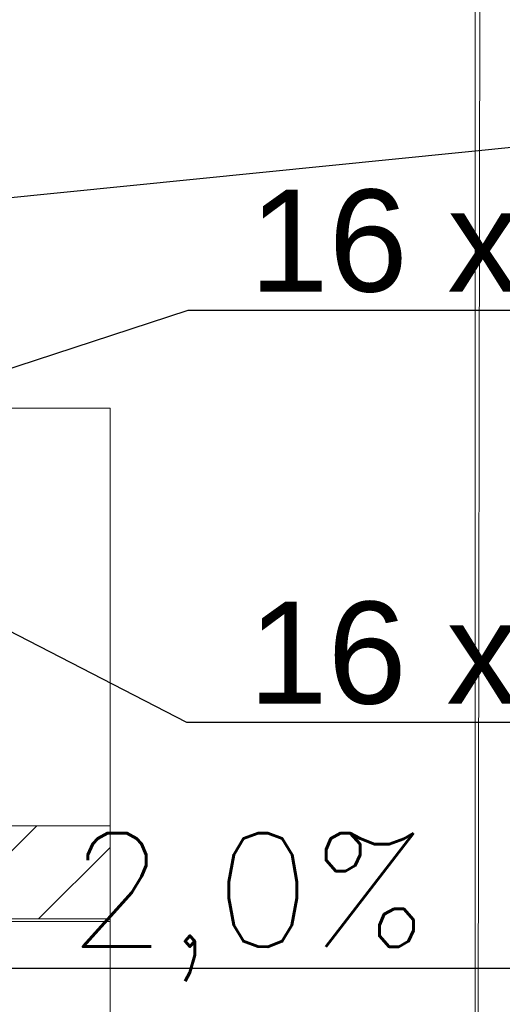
# Model space of a CAD drawing. Header units: millimetres. Extents: x 204754 to 499005, y -178579 to -103222.
# Tile 17 of 178: x 221026 to 221673, y -135318 to -133998. Entities that reach past the tile are written whole.
import ezdxf
from ezdxf import colors
from ezdxf.entities.mleader import LeaderData, LeaderLine
from ezdxf.lldxf.tags import DXFTag
from ezdxf.math import Vec2, Vec3

# ---------------------------------------------------------------- set-up
doc = ezdxf.new("R2010")
doc.units = ezdxf.units.MM
doc.header["$MEASUREMENT"] = 0
doc.layers.get('0').update_dxf_attribs({"color": 252, "lineweight": 5})
for name, color, linetype, lineweight in [('IS_opisy', 7, 'Continuous', 35), ('Nowe_! NAZWY POM_Nr_pióra__19', 252, 'Continuous', 5), ('Nowe_220-A Ściany', 252, 'Continuous', 5), ('Nowe_220-A Ściany_Nr_pióra__93', 252, 'Continuous', 5), ('Nowe_Nowe_220(1)-A Ściany zewnętrzne_Nr_pióra__57', 252, 'Continuous', 5)]:
    doc.layers.add(name, color=color, linetype=linetype, lineweight=lineweight)
doc.layers.add('IS_Opisy_działek_Wodociag', color=7, linetype='SOLID', true_color=0x000000)
doc.styles.add('Opisowy', font='arial.ttf')
doc.styles.add('STYLE1', font='simplex.shx')
tags = doc.linetypes.add('SOLID', pattern=[10, 10, 0]).pattern_tags.tags
tags[6:7] = [DXFTag(74, 4), DXFTag(75, 0), DXFTag(340, '0'), DXFTag(46, 0.0), DXFTag(50, 0.0), DXFTag(44, 0.0), DXFTag(45, 0.0)]
tags[4:5] = [DXFTag(74, 4), DXFTag(75, 0), DXFTag(340, '0'), DXFTag(46, 0.0), DXFTag(50, 0.0), DXFTag(44, 0.0), DXFTag(45, 0.0)]

# ---------------------------------------------------------------- blocks, each defined once
blk = doc.blocks.new('podkład 20251118')
at = {"layer": 'Nowe_! NAZWY POM_Nr_pióra__19', "color": 252, "linetype": 'Continuous', "lineweight": 5}
for p, q in [((221649.7, -130158.9), (221637.3, -137349.5)), ((221147, -135207), (218053.5, -135203.4)), ((221147, -137248.4), (221147, -135207))]:
    blk.add_line(p, q, dxfattribs=at)
at = {"layer": 'Nowe_220-A Ściany', "color": 252, "linetype": 'Continuous', "lineweight": 5}
for p, q in [((220923.8, -135203.4), (221048.8, -135078.4)), ((221051.1, -135203.4), (221147, -135107.6))]:
    blk.add_line(p, q, dxfattribs=at)
at = {"layer": 'Nowe_220-A Ściany_Nr_pióra__93', "color": 252, "linetype": 'Continuous', "lineweight": 5}
for p, q in [((221147, -135078.4), (220947.1, -135078.4)), ((221147, -135203.4), (221147, -135078.4)), ((216622, -135203.4), (221147, -135203.4))]:
    blk.add_line(p, q, dxfattribs=at)
at = {"layer": 'Nowe_Nowe_220(1)-A Ściany zewnętrzne_Nr_pióra__57', "color": 252, "linetype": 'Continuous', "lineweight": 5}
for p, q in [((221637, -137349.5), (221637, -131498.4)), ((221147, -134518.4), (220937.1, -134518.4)), ((221147, -138748.4), (221147, -134518.4))]:
    blk.add_line(p, q, dxfattribs=at)
blk = doc.blocks.new('_None')

msp = doc.modelspace()

# ---------------------------------------------------------------- linework, layer by layer
at = {"layer": 'IS_opisy', "lineweight": 25}
msp.add_line((220891.9, -135269.2), (221700.1, -135269.5), dxfattribs=at)
at = {"layer": 'IS_Opisy_działek_Wodociag'}
for p, q in [((221251.3, -134387.6), (220767.1, -134545.7)), ((222048.8, -134387.6), (221251.3, -134387.6)), ((221249.9, -134940.2), (220767.1, -134691)), ((222047.4, -134940.2), (221249.9, -134940.2))]:
    msp.add_line(p, q, dxfattribs=at)

# ---------------------------------------------------------------- block references
msp.add_blockref('podkład 20251118', (0, 0))

# ---------------------------------------------------------------- texts
at = {"layer": 'IS_opisy', "lineweight": 25, "ltscale": 2, "style": 'STYLE1'}
msp.add_text('2,0%%%', height=152.13, rotation=359.9781, dxfattribs=at).set_placement((221091.2, -135240.5))
at = {"layer": 'IS_Opisy_działek_Wodociag', "char_height": 136.8, "attachment_point": 9}
for s, insert in [('{\\fArial|b0|i0|c238|p34;16 x 2,7}', (222013.9, -134387.6)), ('\\fArial|b0|i0;16 x 2,2', (222012.5, -134940.2))]:
    msp.add_mtext(s, dxfattribs=dict(at, insert=insert))

# ---------------------------------------------------------------- leaders
at = {"layer": 'IS_opisy', "lineweight": 25}
ml = msp.add_multileader_mtext('Standard', dxfattribs=at)
ml.set_content('{\\fArial Narrow|b0|i0|c238|p34;Instalacje prowadzić pod stropem}', color=256, style='Opisowy')
ml.set_leader_properties()
ml.set_arrow_properties(name='NONE')
ml.build(insert=Vec2(0, 0))
ml.multileader.update_dxf_attribs({"dogleg_length": 0.1, "arrow_head_size": 8.61})
ctx = ml.context
ctx.base_point, ctx.char_height, ctx.arrow_head_size, ctx.landing_gap_size, ctx.plane_origin, ctx.plane_x_axis, ctx.plane_y_axis = Vec3(222166, -134120.1), 168, 8.61, 0.861, Vec3(216388.6, -136682.6), Vec3(1, -0.000005), Vec3(0.000005, 1)
ctx.text_align_type = 2
notes = []
notes.append((ctx, [(1, (1, 1, 0), (222165.9, -134120.1), (1, -0.000005), 0.1, [(0, [(220862.8, -134251)], 256, [])])]))
ctx.mtext.insert, ctx.mtext.text_direction, ctx.mtext.rotation, ctx.mtext.width, ctx.mtext.alignment, ctx.mtext.flow_direction = Vec3(224242.1, -134012.8), Vec3(1, -0.000005), 6.283181, 2253.53, 3, 5
for ctx, leaders in notes:
    for number, flags, end, landing, length, lines in leaders:
        leader = LeaderData()
        leader.index, (leader.has_last_leader_line, leader.has_dogleg_vector, leader.attachment_direction) = number, flags
        leader.last_leader_point, leader.dogleg_vector, leader.dogleg_length = Vec3(end), Vec3(landing), length
        for number, points, colour, breaks in lines:
            line = LeaderLine()
            line.index, line.vertices, line.color, line.breaks = number, Vec3.list(points), colors.encode_raw_color(colour), breaks
            leader.lines.append(line)
        ctx.leaders.append(leader)

doc.saveas('drawing.dxf')
